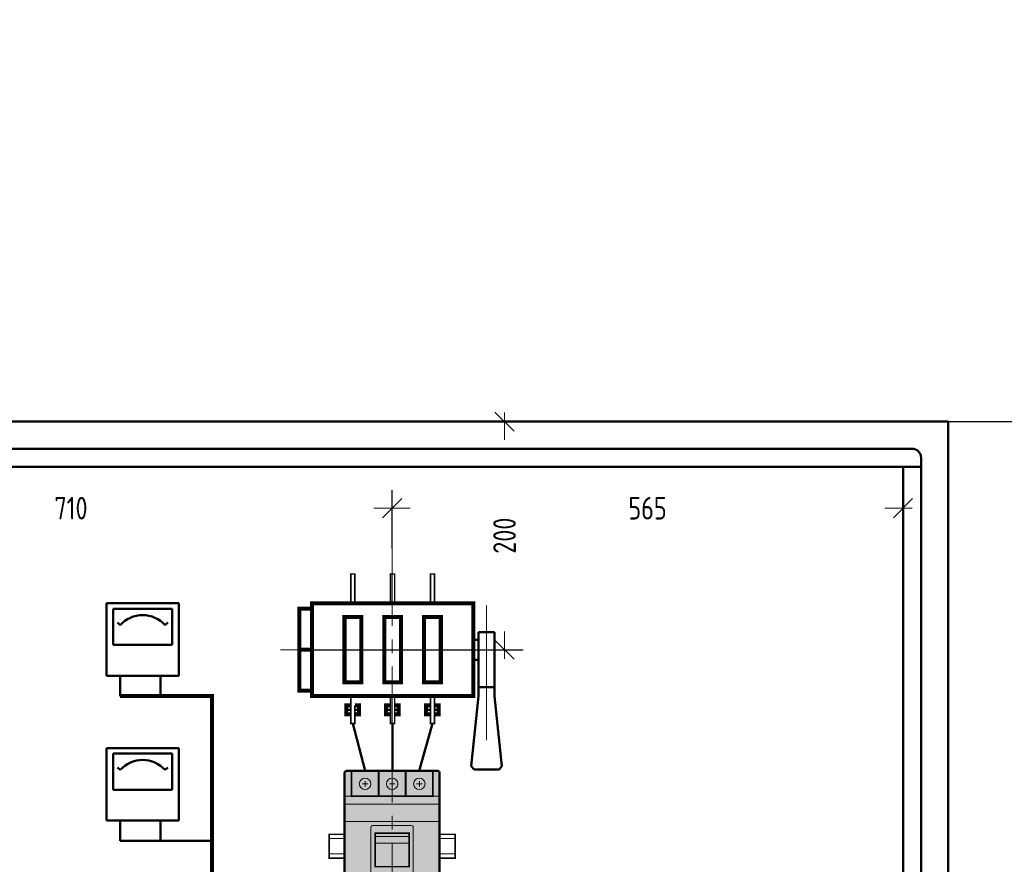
# Model space of a CAD drawing. Header units: millimetres. Extents: x 0 to 420, y 0 to 297.
# Tile 7 of 8: x 109 to 218, y 204 to 297. Entities that reach past the tile are written whole.
import ezdxf

# ---------------------------------------------------------------- set-up
doc = ezdxf.new("R2010")
doc.units = ezdxf.units.MM
for name, pattern in [('K5LT_AXLED', [19.5, 15, -1.5, 1.5, -1.5]), ('K5LT_BASIC', [0]), ('K5LT_THIN', [0]), ('K5LT_THIN_INCLUDED_TO_HATCHING', [0])]:
    doc.linetypes.add(name, pattern=pattern)
doc.layers.add('Системный слой', color=7, linetype='Continuous')
doc.styles.add('KDIMTEXTSTYLE', font='GOST_AU.SHX', dxfattribs={"width": 0.96, "oblique": 15, "height": 5})
doc.dimstyles.new('KDIMSTYLE (0.10)', dxfattribs={"dimtxt": 5, "dimasz": 1, "dimexe": 2, "dimexo": 0, "dimgap": 1, "dimtad": 1, "dimlfac": 10, "dimtxsty": 'KDIMTEXTSTYLE', "dimsah": 1, "dimcen": 0, "dimdle": 1, "dimadec": 0, "dimazin": 0, "dimtfac": 0.667, "dimtmove": 0, "dimatfit": 3, "dimfxl": 1, "dimtvp": 1, "dimtolj": 1, "dimtzin": 0, "dimarcsym": 0})

# ---------------------------------------------------------------- blocks, each defined once
blk = doc.blocks.new('KDIMARROW_03')
at = {"layer": 'Системный слой', "color": 0, "linetype": 'K5LT_THIN', "lineweight": 18}
for p, q in [((-1.060500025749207, -1.060500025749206), (1.060500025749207, 1.060500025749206)), ((0, 0), (-1, 0)), ((0, 0), (2, -2.449212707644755e-16))]:
    blk.add_line(p, q, dxfattribs=at)
blk = doc.blocks.new('U114')
at = {"layer": 'Системный слой', "color": 7, "linetype": 'K5LT_AXLED', "lineweight": 18}
for p, q in [((160.4941551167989, 217.3920705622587), (160.4941551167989, 232.2836946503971)), ((137.7124010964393, 227.394943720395), (164.5484458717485, 227.394943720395))]:
    blk.add_line(p, q, dxfattribs=at)
at = {"layer": 'Системный слой', "color": 7, "linetype": 'K5LT_BASIC', "lineweight": 50}
for p, q in [((159.6207284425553, 229.3393293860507), (159.6207284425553, 226.2946270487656)), ((159.6207284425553, 229.3393293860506), (160.4941551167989, 229.3393293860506)), ((161.3675817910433, 229.3393293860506), (160.4941551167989, 229.3393293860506)), ((161.3675817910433, 229.3393293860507), (161.3675817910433, 226.2946270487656)), ((159.0269547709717, 228.4952603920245), (159.6207284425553, 228.4952603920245)), ((159.0269547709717, 226.2946270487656), (159.6207284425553, 226.2946270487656)), ((159.6207284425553, 223.2499247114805), (159.6207284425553, 226.2946270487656)), ((161.3675817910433, 223.2499247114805), (161.3675817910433, 226.2946270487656)), ((159.6207284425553, 223.2499247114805), (160.4941551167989, 223.2499247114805)), ((159.6207284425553, 223.2499247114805), (159.6207284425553, 222.2674680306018)), ((161.3675817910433, 223.2499247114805), (160.4941551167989, 223.2499247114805)), ((161.3675817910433, 223.2499247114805), (161.3675817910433, 222.2674680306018)), ((159.6207284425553, 222.2674680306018), (158.8047751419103, 214.5200754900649)), ((161.3675817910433, 222.2674680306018), (162.1835350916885, 214.5200754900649)), ((144.9948294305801, 220.7484272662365), (145.4948294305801, 220.7484272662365)), ((145.9339500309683, 220.7484272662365), (146.3948294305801, 220.7484272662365)), ((149.3905946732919, 220.7484272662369), (149.8905946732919, 220.7484272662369)), ((150.3381847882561, 220.7484272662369), (150.7905946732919, 220.7484272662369)), ((153.7941517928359, 220.7484272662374), (154.2941517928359, 220.7484272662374)), ((154.7346276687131, 220.7484272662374), (155.1941517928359, 220.7484272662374)), ((158.8047751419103, 214.5200754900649), (159.1154067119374, 214.1487280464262)), ((162.1835350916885, 214.5200754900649), (161.8729035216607, 214.1487280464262)), ((159.1154067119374, 214.1487280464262), (160.4941551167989, 214.1487280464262)), ((161.8729035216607, 214.1487280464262), (160.4941551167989, 214.1487280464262))]:
    blk.add_line(p, q, dxfattribs=at)
at = {"layer": 'Системный слой', "color": 7, "linetype": 'K5LT_AXLED', "const_width": 0.18}
for points in [[(145.4948294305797, 235.7613327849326), (145.9339500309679, 235.7613327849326), (145.9339500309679, 232.5224194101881), (145.4948294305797, 232.5224194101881)], [(149.8905946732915, 235.7613327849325), (150.3381847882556, 235.7613327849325), (150.3381847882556, 232.522419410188), (149.8905946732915, 232.522419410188)], [(154.2941517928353, 235.7613327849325), (154.7346276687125, 235.7613327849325), (154.7346276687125, 232.522419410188), (154.2941517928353, 232.522419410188)], [(149.8905946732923, 219.229386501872), (150.3381847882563, 219.229386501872), (150.338184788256, 222.267468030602), (149.8905946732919, 222.2674680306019)], [(154.2941517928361, 219.2293865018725), (154.7346276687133, 219.2293865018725), (154.7346276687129, 222.2674680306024), (154.2941517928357, 222.2674680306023)]]:
    blk.add_lwpolyline(points, close=True, dxfattribs=at)
at = {"layer": 'Системный слой', "color": 7, "linetype": 'K5LT_BASIC', "const_width": 0.45}
for points in [[(141.2018246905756, 227.394943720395), (139.79341935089, 227.394943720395), (139.79341935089, 231.9282484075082), (141.2018246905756, 231.9282484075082)], [(141.2018246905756, 232.522419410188), (159.0269547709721, 232.522419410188), (159.0269547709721, 222.2674680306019), (141.2018246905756, 222.2674680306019)], [(144.7901237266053, 231.0039824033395), (146.6386557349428, 231.0039824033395), (146.6386557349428, 223.7859050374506), (144.7901237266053, 223.7859050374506)], [(149.1901237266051, 231.0039824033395), (151.0386557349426, 231.0039824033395), (151.0386557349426, 223.7859050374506), (149.1901237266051, 223.7859050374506)], [(153.5901237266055, 231.0039824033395), (155.438655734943, 231.0039824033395), (155.438655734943, 223.7859050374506), (153.5901237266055, 223.7859050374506)], [(141.2018246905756, 227.394943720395), (139.79341935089, 227.394943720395), (139.79341935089, 222.8616390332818), (141.2018246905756, 222.8616390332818)]]:
    blk.add_lwpolyline(points, close=True, dxfattribs=at)
at = {"layer": 'Системный слой', "color": 7, "linetype": 'K5LT_AXLED', "const_width": 0.18}
blk.add_lwpolyline([(145.9339500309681, 222.2674680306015), (145.4948294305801, 222.2674680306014), (145.4948294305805, 219.2293865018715), (145.9339500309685, 219.2293865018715), (145.9339500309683, 221.2484272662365)], dxfattribs=at)
at = {"layer": 'Системный слой', "color": 7, "linetype": 'K5LT_BASIC', "const_width": 0.45}
for points in [[(145.4948294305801, 220.2484272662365), (144.9948294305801, 220.2484272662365), (144.9948294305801, 221.2484272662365), (145.4948294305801, 221.2484272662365)], [(145.9339500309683, 220.2484272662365), (146.3948294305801, 220.2484272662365), (146.3948294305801, 221.2484272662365), (145.9339500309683, 221.2484272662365)], [(149.8905946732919, 220.2484272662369), (149.3905946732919, 220.2484272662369), (149.3905946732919, 221.2484272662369), (149.8905946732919, 221.2484272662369)], [(150.3381847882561, 220.2484272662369), (150.7905946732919, 220.2484272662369), (150.7905946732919, 221.2484272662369), (150.3381847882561, 221.2484272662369)], [(154.2941517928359, 220.2484272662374), (153.7941517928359, 220.2484272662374), (153.7941517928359, 221.2484272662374), (154.2941517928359, 221.2484272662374)], [(154.7346276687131, 220.2484272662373), (155.1941517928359, 220.2484272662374), (155.1941517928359, 221.2484272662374), (154.7346276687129, 221.2484272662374)]]:
    blk.add_lwpolyline(points, dxfattribs=at)
blk = doc.blocks.new('U116')
at = {"layer": 'Системный слой', "color": 7, "linetype": 'K5LT_THIN', "lineweight": 18}
for p, q in [((144.8015606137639, 210.3350434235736), (155.3015606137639, 210.3350434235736)), ((144.8015606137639, 208.4014017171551), (144.8015606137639, 210.3350434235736)), ((155.3015606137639, 210.3350434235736), (155.3015606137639, 208.4014017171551)), ((155.3015606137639, 208.4014017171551), (144.8015606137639, 208.4014017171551))]:
    blk.add_line(p, q, dxfattribs=at)
blk = doc.blocks.new('U115')
at = {"layer": 'Системный слой', "true_color": 0xffffff}
blk.add_hatch(color=7, dxfattribs=at).paths.add_polyline_path([(144.8015606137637, 213.8100434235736), (144.8015606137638, 197.5600434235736), (144.8728106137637, 197.4129305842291), (144.9890606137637, 197.3725434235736), (155.1140606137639, 197.3725434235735), (155.2611734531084, 197.4437934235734), (155.3015606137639, 197.5600434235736), (155.3015606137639, 213.8100434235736), (155.2303106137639, 213.957156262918), (155.1140606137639, 213.9975434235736), (144.9890606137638, 213.9975434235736), (144.8419477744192, 213.9262934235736)])
at = {"layer": 'Системный слой', "color": 7, "linetype": 'K5LT_BASIC', "lineweight": 50}
for p, q in [((144.8015606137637, 213.8100434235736), (144.8015606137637, 197.5600434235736)), ((155.1140606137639, 213.9975434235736), (144.9890606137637, 213.9975434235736)), ((155.3015606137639, 197.5600434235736), (155.3015606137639, 213.8100434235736)), ((144.9890606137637, 197.3725434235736), (155.1140606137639, 197.3725434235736))]:
    blk.add_line(p, q, dxfattribs=at)
at = {"layer": 'Системный слой', "color": 7, "linetype": 'K5LT_THIN', "lineweight": 18}
for p, q in [((147.0638267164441, 212.5811926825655), (146.7638267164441, 212.5811926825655)), ((147.0638267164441, 212.5811926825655), (147.0638267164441, 212.8811926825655)), ((147.0638267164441, 212.5811926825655), (147.0638267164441, 212.2811926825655)), ((147.0638267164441, 212.5811926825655), (147.3638267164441, 212.5811926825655)), ((150.0515606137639, 212.5811926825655), (149.7515606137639, 212.5811926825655)), ((150.0515606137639, 212.5811926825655), (150.0515606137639, 212.8811926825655)), ((150.0515606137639, 212.5811926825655), (150.0515606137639, 212.2811926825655)), ((150.0515606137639, 212.5811926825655), (150.3515606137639, 212.5811926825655)), ((153.0659100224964, 212.5811926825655), (152.7659100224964, 212.5811926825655)), ((153.0659100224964, 212.5811926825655), (153.0659100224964, 212.8811926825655)), ((153.0659100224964, 212.5811926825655), (153.0659100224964, 212.2811926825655)), ((153.0659100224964, 212.5811926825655), (153.3659100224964, 212.5811926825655)), ((144.8015606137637, 211.2225434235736), (155.3015606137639, 211.2225434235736)), ((144.8015606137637, 210.3350434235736), (155.3015606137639, 210.3350434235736)), ((152.2044355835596, 207.9667521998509), (147.8986856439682, 207.9667521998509)), ((147.7111856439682, 207.7792521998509), (147.7111856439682, 202.8680712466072)), ((152.3919355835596, 202.8680712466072), (152.3919355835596, 207.779252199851)), ((148.1765606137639, 206.7633773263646), (151.9265606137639, 206.7633773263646)), ((148.1765606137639, 206.0280090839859), (151.9265606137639, 206.0280090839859)), ((147.8986856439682, 202.6805712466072), (152.2044355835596, 202.6805712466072)), ((144.8015606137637, 200.7021877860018), (155.3015606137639, 200.7021877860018)), ((144.8015606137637, 200.1475434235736), (155.3015606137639, 200.1475434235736)), ((147.0549548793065, 198.7311926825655), (146.7549548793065, 198.7311926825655)), ((147.0549548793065, 198.7311926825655), (147.0549548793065, 199.0311926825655)), ((147.0549548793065, 198.7311926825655), (147.0549548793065, 198.4311926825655)), ((147.0549548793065, 198.7311926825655), (147.3549548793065, 198.7311926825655)), ((150.0426887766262, 198.7311926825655), (149.7426887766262, 198.7311926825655)), ((150.0426887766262, 198.7311926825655), (150.0426887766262, 199.0311926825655)), ((150.0426887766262, 198.7311926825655), (150.0426887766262, 198.4311926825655)), ((150.0426887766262, 198.7311926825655), (150.3426887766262, 198.7311926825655)), ((153.0570381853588, 198.7311926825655), (152.7570381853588, 198.7311926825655)), ((153.0570381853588, 198.7311926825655), (153.0570381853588, 199.0311926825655)), ((153.0570381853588, 198.7311926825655), (153.0570381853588, 198.4311926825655)), ((153.0570381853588, 198.7311926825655), (153.3570381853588, 198.7311926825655))]:
    blk.add_line(p, q, dxfattribs=at)
at = {"layer": 'Системный слой', "color": 7, "linetype": 'K5LT_THIN', "const_width": 0.18}
for points in [[(145.5729892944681, 213.9975434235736), (148.5845259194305, 213.9975434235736), (148.5845259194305, 211.2225434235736), (145.5729892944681, 211.2225434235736)], [(148.5546641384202, 213.9975434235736), (151.5662007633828, 213.9975434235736), (151.5662007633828, 211.2225434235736), (148.5546641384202, 211.2225434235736)], [(151.5363389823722, 213.9975434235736), (154.5478756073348, 213.9975434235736), (154.5478756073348, 211.2225434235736), (151.5363389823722, 211.2225434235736)], [(151.9265606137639, 207.1196078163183), (148.1765606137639, 207.1196078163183), (148.1765606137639, 203.4260583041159), (151.9265606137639, 203.4260583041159)], [(145.5641174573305, 200.1475434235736), (148.575654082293, 200.1475434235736), (148.575654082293, 197.3725434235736), (145.5641174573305, 197.3725434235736)], [(148.5457923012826, 200.1475434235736), (151.5573289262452, 200.1475434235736), (151.5573289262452, 197.3725434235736), (148.5457923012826, 197.3725434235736)], [(151.5274671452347, 200.1475434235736), (154.5390037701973, 200.1475434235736), (154.5390037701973, 197.3725434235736), (151.5274671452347, 197.3725434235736)]]:
    blk.add_lwpolyline(points, close=True, dxfattribs=at)
at = {"layer": 'Системный слой', "color": 7, "linetype": 'K5LT_THIN', "lineweight": 18}
for centre in [(147.0638267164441, 212.5811926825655), (150.0515606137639, 212.5811926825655), (153.0659100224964, 212.5811926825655), (147.0549548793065, 198.7311926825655), (150.0426887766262, 198.7311926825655), (153.0570381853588, 198.7311926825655)]:
    blk.add_circle(centre, 0.6336127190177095, dxfattribs=at)
at = {"layer": 'Системный слой', "color": 7, "linetype": 'K5LT_BASIC', "lineweight": 50}
for centre, radius, start, end in [((144.9890606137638, 213.8100434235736), 0.1875000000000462, 90, 179.9999999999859), ((155.1140606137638, 213.8100434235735), 0.1875000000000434, 0, 89.99999999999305), ((144.9890606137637, 197.5600434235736), 0.1875000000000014, 180.0000000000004, 270), ((155.114060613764, 197.5600434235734), 0.1874999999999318, 269.9999999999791, 0)]:
    blk.add_arc(centre, radius, start, end, dxfattribs=at)
at = {"layer": 'Системный слой', "color": 7, "linetype": 'K5LT_THIN', "lineweight": 18}
for centre, radius, start, end in [((147.8986856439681, 207.7792521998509), 0.1875000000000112, 89.9999999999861, 179.9999999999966), ((152.2044355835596, 207.779252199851), 0.1874999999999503, 0, 90.0000000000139), ((147.8986856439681, 202.8680712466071), 0.1874999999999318, 179.9999999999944, 270.0000000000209), ((152.2044355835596, 202.8680712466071), 0.1874999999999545, 269.9999999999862, 0)]:
    blk.add_arc(centre, radius, start, end, dxfattribs=at)
at = {"layer": 'Системный слой'}
blk.add_blockref('U116', (0, 0), dxfattribs=at)
blk = doc.blocks.new('U118')
at = {"layer": 'Системный слой', "color": 7, "linetype": 'K5LT_BASIC', "lineweight": 50}
for p, q in [((118.4761664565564, 224.522419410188), (118.4761664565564, 232.522419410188)), ((118.4761664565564, 232.522419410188), (126.4761664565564, 232.522419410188)), ((126.4761664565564, 232.522419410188), (126.4761664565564, 224.522419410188)), ((126.4761664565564, 224.522419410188), (118.4761664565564, 224.522419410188))]:
    blk.add_line(p, q, dxfattribs=at)
blk = doc.blocks.new('U119')
at = {"layer": 'Системный слой', "color": 7, "linetype": 'K5LT_BASIC', "lineweight": 50}
for p, q in [((125.7261664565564, 231.922419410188), (119.2261664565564, 231.922419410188)), ((119.2261664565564, 231.922419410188), (119.2261664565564, 227.922419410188)), ((125.7261664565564, 227.922419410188), (125.7261664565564, 231.922419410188)), ((119.2261664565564, 227.922419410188), (125.7261664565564, 227.922419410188))]:
    blk.add_line(p, q, dxfattribs=at)
blk = doc.blocks.new('U117')
at = {"layer": 'Системный слой', "color": 7, "linetype": 'K5LT_BASIC', "lineweight": 50}
for p, q in [((119.9812074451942, 230.1152525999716), (119.6875693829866, 230.3908860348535)), ((124.9711254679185, 230.1152525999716), (125.2647635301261, 230.3908860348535))]:
    blk.add_line(p, q, dxfattribs=at)
for centre, start, end in [((122.5403702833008, 227.7130066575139), 91.04809500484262, 136.8115177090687), ((122.4119626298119, 227.7130066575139), 43.1884822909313, 88.95190499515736)]:
    blk.add_arc(centre, 3.510000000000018, start, end, dxfattribs=at)
at = {"layer": 'Системный слой'}
for name in ['U118', 'U119']:
    blk.add_blockref(name, (0, 0), dxfattribs=at)
blk = doc.blocks.new('U121')
at = {"layer": 'Системный слой', "color": 7, "linetype": 'K5LT_BASIC', "lineweight": 50}
for p, q in [((118.4761664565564, 208.522419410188), (118.4761664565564, 216.522419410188)), ((118.4761664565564, 216.522419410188), (126.4761664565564, 216.522419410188)), ((126.4761664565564, 216.522419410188), (126.4761664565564, 208.522419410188)), ((126.4761664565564, 208.522419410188), (118.4761664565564, 208.522419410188))]:
    blk.add_line(p, q, dxfattribs=at)
blk = doc.blocks.new('U122')
at = {"layer": 'Системный слой', "color": 7, "linetype": 'K5LT_BASIC', "lineweight": 50}
for p, q in [((125.7261664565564, 215.922419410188), (119.2261664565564, 215.922419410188)), ((119.2261664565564, 215.922419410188), (119.2261664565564, 211.922419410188)), ((125.7261664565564, 211.922419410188), (125.7261664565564, 215.922419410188)), ((119.2261664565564, 211.922419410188), (125.7261664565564, 211.922419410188))]:
    blk.add_line(p, q, dxfattribs=at)
blk = doc.blocks.new('U120')
at = {"layer": 'Системный слой', "color": 7, "linetype": 'K5LT_BASIC', "lineweight": 50}
for p, q in [((119.9812074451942, 214.1152525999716), (119.6875693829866, 214.3908860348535)), ((124.9711254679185, 214.1152525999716), (125.2647635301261, 214.3908860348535))]:
    blk.add_line(p, q, dxfattribs=at)
for centre, start, end in [((122.5403702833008, 211.7130066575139), 91.04809500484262, 136.8115177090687), ((122.4119626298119, 211.7130066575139), 43.1884822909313, 88.95190499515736)]:
    blk.add_arc(centre, 3.510000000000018, start, end, dxfattribs=at)
at = {"layer": 'Системный слой'}
for name in ['U121', 'U122']:
    blk.add_blockref(name, (0, 0), dxfattribs=at)

msp = doc.modelspace()

# ---------------------------------------------------------------- linework, layer by layer
at = {"layer": 'Системный слой', "color": 7, "linetype": 'K5LT_BASIC', "lineweight": 50}
for p, q in [((46.53562479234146, 252.5957755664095), (211.5356247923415, 252.5957755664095)), ((211.5356247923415, 252.5957755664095), (211.5356247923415, 92.59577556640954)), ((50.53562479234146, 249.5957755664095), (207.5356247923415, 249.5957755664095)), ((208.5356247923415, 248.5957755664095), (208.5356247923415, 95.37395738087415)), ((49.53562479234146, 247.5957755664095), (208.5356247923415, 247.5957755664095)), ((206.5356247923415, 96.37395738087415), (206.5356247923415, 247.5957755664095)), ((119.9812074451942, 222.2674680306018), (119.9812074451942, 224.522419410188)), ((124.4619842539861, 222.2674680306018), (124.4619842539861, 224.522419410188)), ((145.7143897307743, 219.2293865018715), (147.0787576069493, 213.9975434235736)), ((150.1143897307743, 219.2293865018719), (150.1143897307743, 213.97559878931)), ((154.5143897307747, 219.2293865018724), (153.0421072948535, 213.9975434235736)), ((208.5356247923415, 219.8090083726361), (208.5356247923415, 217.5957755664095)), ((208.5356247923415, 207.8090083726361), (208.5356247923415, 211.8090083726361)), ((119.9812074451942, 206.2674680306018), (119.9812074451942, 208.522419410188)), ((124.4619842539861, 206.2674680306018), (124.4619842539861, 208.522419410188)), ((119.9812074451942, 206.2674680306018), (130.1482154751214, 206.2674680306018))]:
    msp.add_line(p, q, dxfattribs=at)
at = {"layer": 'Системный слой', "color": 7, "linetype": 'K5LT_AXLED', "lineweight": 18}
msp.add_line((150.0515606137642, 245.0298035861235), (150.0515606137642, 179.9756306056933), dxfattribs=at)
at = {"layer": 'Системный слой', "color": 7, "linetype": 'K5LT_THIN_INCLUDED_TO_HATCHING', "lineweight": 18}
for p, q in [((144.8015606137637, 206.5421366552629), (143.0818341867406, 206.5421366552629)), ((155.3015606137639, 206.5421366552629), (157.021287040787, 206.5421366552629)), ((143.0818341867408, 204.8279501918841), (144.8015606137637, 204.8279501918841)), ((157.0212870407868, 204.8279501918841), (155.3015606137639, 204.8279501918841))]:
    msp.add_line(p, q, dxfattribs=at)
at = {"layer": 'Системный слой', "color": 7, "linetype": 'K5LT_BASIC', "const_width": 0.45}
msp.add_lwpolyline([(164.36110961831, 174.9562483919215), (164.36110961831, 171.7562483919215), (130.1482154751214, 171.7562483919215), (130.1482154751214, 222.2674680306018), (119.9812074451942, 222.2674680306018)], dxfattribs=at)
at = {"layer": 'Системный слой', "color": 7, "linetype": 'K5LT_THIN_INCLUDED_TO_HATCHING', "const_width": 0.18}
for points in [[(144.8015606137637, 204.3725085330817), (143.0818341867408, 204.3725085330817), (143.0818341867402, 206.9975783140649), (144.8015606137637, 206.9975783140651)], [(155.3015606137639, 204.3725085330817), (157.0212870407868, 204.3725085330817), (157.0212870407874, 206.9975783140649), (155.3015606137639, 206.9975783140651)]]:
    msp.add_lwpolyline(points, dxfattribs=at)
at = {"layer": 'Системный слой', "color": 7, "linetype": 'K5LT_BASIC', "lineweight": 50}
msp.add_arc((207.5356247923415, 248.5957755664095), 1, 0, 89.99999999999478, dxfattribs=at)

# ---------------------------------------------------------------- block references
at = {"layer": 'Системный слой'}
for name in ['U114', 'U117', 'U120', 'U115']:
    msp.add_blockref(name, (0, 0), dxfattribs=at)

# ---------------------------------------------------------------- dimensions: what is measured, and where the dimension line sits
at = {"layer": 'Системный слой', "color": 7}
msp.add_linear_dim(base=(162.4835193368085, 227.3949437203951), p1=(211.5356247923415, 252.5957755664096), p2=(141.3047526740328, 227.3949437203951), angle=90, location=(162.4835193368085, 239.9953596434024), text='\\H2.5;\\W0.965;\\Q0;\\H2.5;\\W0.965;\\Q0;\\Q0;200', dimstyle='KDIMSTYLE (0.10)', override={"dimexo": 0, "dimblk1": 'KDIMARROW_03', "dimblk2": 'KDIMARROW_03', "dimse1": 0, "dimse2": 0, "dimclrt": 7, "dimtolj": 1}, dxfattribs=at).render()
msp.add_linear_dim(base=(233.7678278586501, 252.5957755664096), p1=(211.5356247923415, 92.59577556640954), p2=(211.5356247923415, 252.5957755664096), angle=90, location=(233.7678278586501, 172.5957755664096), dimstyle='KDIMSTYLE (0.10)', override={"dimexo": 0, "dimpost": '\\H2.5;\\W0.965;\\Q0;<>', "dimblk1": 'KDIMARROW_03', "dimblk2": 'KDIMARROW_03', "dimse1": 0, "dimse2": 0, "dimclrt": 7, "dimtolj": 1}, dxfattribs=at).render()
msp.add_linear_dim(base=(79.05156061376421, 243.0298035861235), p1=(150.0515606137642, 238.5781681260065), p2=(79.05156061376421, 230.437019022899), location=(114.5515606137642, 243.0298035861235), dimstyle='KDIMSTYLE (0.10)', override={"dimexo": 0, "dimpost": '\\H2.5;\\W0.965;\\Q0;<>', "dimblk1": 'KDIMARROW_03', "dimblk2": 'KDIMARROW_03', "dimse1": 0, "dimse2": 0, "dimclrt": 7, "dimtolj": 1}, dxfattribs=at).render()
msp.add_linear_dim(base=(150.0515606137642, 243.0298035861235), p1=(206.5356247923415, 218.4862827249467), p2=(150.0515606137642, 238.5781681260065), location=(178.2935927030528, 243.0298035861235), text='\\H2.5;\\W0.965;\\Q0;\\H2.5;\\W0.965;\\Q0;\\Q0;565', dimstyle='KDIMSTYLE (0.10)', override={"dimexo": 0, "dimblk1": 'KDIMARROW_03', "dimblk2": 'KDIMARROW_03', "dimse1": 0, "dimse2": 0, "dimclrt": 7, "dimtolj": 1}, dxfattribs=at).render()

doc.saveas('drawing.dxf')
